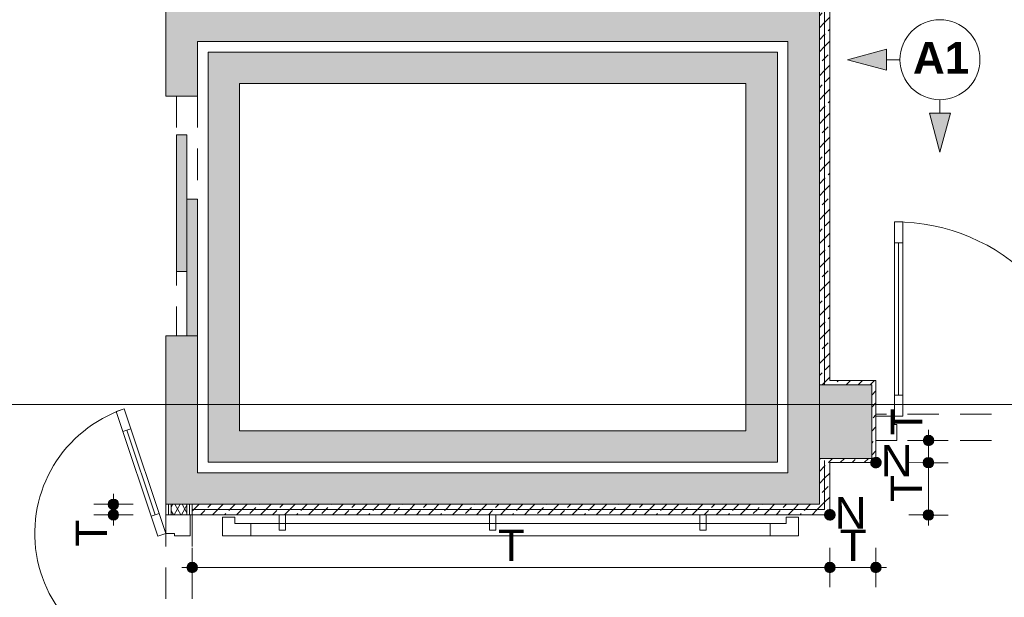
# Paper-space layout 'A-50 WYKOŃCZENIA ŚCIAN - PIĘTRO 5' of a CAD drawing. Header units: millimetres. Extents: x 0 to 420, y 0 to 297.
# Tile 6 of 11: x 198 to 245, y 121 to 149. Entities that reach past the tile are written whole.
import ezdxf
from ezdxf.xclip import XClip

# ---------------------------------------------------------------- set-up
doc = ezdxf.new("R2010")
doc.units = ezdxf.units.MM
doc.header["$MEASUREMENT"] = 0
doc.header["$XCLIPFRAME"] = 0
for name, pattern in [('DASHDOTX2', [1000, 500, -250, 0, -250]), ('Przer. długie kreski', [2.5, 1.5, -1]), ('PRZERYWANA_DU_A', [550, 350.0000000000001, -199.9999999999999])]:
    doc.linetypes.add(name, pattern=pattern)
for name, color, linetype in [('A__OKŁADZINY ŚCIAN', 7, 'Continuous'), ('A_podrys', 7, 'Continuous'), ('A_winda', 7, 'Continuous'), ('A_ściany', 7, 'Continuous'), ('A_ściany proj', 7, 'Continuous'), ('AR P NAROŻNIKI', 7, 'Continuous')]:
    doc.layers.add(name, color=color, linetype=linetype)
for name, color, linetype, lineweight in [('A__OKŁADZINY ŚCIAN_Nr_pióra__1', 7, 'Continuous', 20), ('A_winda_Nr_pióra__1', 7, 'Continuous', 20), ('A_ściany proj_Nr_pióra__1', 7, 'Continuous', 20), ('A_ściany proj_Nr_pióra__2', 8, 'Continuous', 13), ('A_ściany_Nr_pióra__1', 7, 'Continuous', 20), ('AR P NAROŻNIKI_Nr_pióra__1', 7, 'Continuous', 20), ('AR P NAROŻNIKI_Nr_pióra__2', 8, 'Continuous', 13), ('Drzwi Archicad_Nr_pióra__1', 7, 'Continuous', 20), ('Drzwi Archicad_Nr_pióra__3', 252, 'Continuous', 13)]:
    doc.layers.add(name, color=color, linetype=linetype, lineweight=lineweight)
for name, color, linetype, lineweight, true_color in [('A__OKŁADZINY ŚCIAN_Nr_pióra__7', 7, 'Continuous', 18, 0x171717), ('A_osie_Nr_pióra__16', 7, 'Continuous', 5, 0x0f0f0f), ('A_ściany proj_Nr_pióra__10', 7, 'Continuous', 13, 0x4b4b4b), ('A_ściany proj_Nr_pióra__21', 7, 'Continuous', 5, 0xb0b0b0), ('AR ODBOJOPORĘCZ_Nr_pióra__10', 7, 'Continuous', 13, 0x4b4b4b), ('AR P NAROŻNIKI_Nr_pióra__7', 7, 'Continuous', 18, 0x171717)]:
    doc.layers.add(name, color=color, linetype=linetype, lineweight=lineweight, true_color=true_color)
doc.styles.add('STYL_AUTOMATYCZNY_1', font='arial.ttf')
doc.styles.add('STYL_AUTOMATYCZNY_3', font='arial.ttf')
doc.styles.add('STYL_AUTOMATYCZNY_5', font='arial.ttf')
pattern_1 = [(45, (-1580.270704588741, -278.4727295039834), (-0.5702462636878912, 0.5702462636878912), []), (45, (-1579.700454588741, -278.4727295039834), (-0.5702462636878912, 0.5702462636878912), [0.4032300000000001, -0.20161])]
pattern_2 = [(0, (-1580.270704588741, -278.4727295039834), (0, 1), [0, -1])]

# ---------------------------------------------------------------- blocks, each defined once
blk = doc.blocks.new('Rysunek_1_1', base_point=(-1580.270704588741, -278.4727295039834))
at = {"layer": 'A__OKŁADZINY ŚCIAN', "linetype": 'Continuous', "lineweight": 0, "true_color": 0x000000}
for points in [[(237.1614947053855, 146.9892209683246), (239.0275197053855, 146.4892209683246), (239.0275197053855, 147.4892209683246)], [(241.5643232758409, 142.5863923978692), (242.0643232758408, 144.4524173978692), (241.0643232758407, 144.4524173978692)]]:
    blk.add_hatch(color=18, dxfattribs=at).paths.add_polyline_path(points)
at = {"layer": 'A__OKŁADZINY ŚCIAN', "linetype": 'Continuous', "lineweight": 0, "true_color": 0x171717}
for points in [[(240.7724734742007, 128.8869763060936), (240.7915035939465, 128.7913054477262), (240.845696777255, 128.7101996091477), (240.9268026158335, 128.6560064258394), (241.0224734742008, 128.6369763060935), (241.1181443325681, 128.6560064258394), (241.1992501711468, 128.7101996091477), (241.2534433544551, 128.7913054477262), (241.2724734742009, 128.8869763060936), (241.2534433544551, 128.9826471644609), (241.1992501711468, 129.0637530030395), (241.1181443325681, 129.1179461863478), (241.0224734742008, 129.1369763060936), (240.9268026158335, 129.1179461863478), (240.845696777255, 129.0637530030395), (240.7915035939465, 128.9826471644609)], [(240.7706216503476, 127.8315781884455), (240.7896517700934, 127.7359073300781), (240.8438449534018, 127.6548014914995), (240.9249507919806, 127.6006083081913), (241.0206216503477, 127.5815781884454), (241.1162925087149, 127.6006083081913), (241.1973983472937, 127.6548014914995), (241.2515915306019, 127.7359073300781), (241.2706216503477, 127.8315781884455), (241.2515915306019, 127.9272490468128), (241.1973983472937, 128.0083548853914), (241.1162925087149, 128.0625480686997), (241.0206216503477, 128.0815781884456), (240.9249507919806, 128.0625480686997), (240.8438449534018, 128.0083548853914), (240.7896517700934, 127.9272490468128)], [(202.0014043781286, 125.851965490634), (202.0204344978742, 125.7562946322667), (202.0746276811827, 125.6751887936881), (202.1557335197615, 125.6209956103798), (202.2514043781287, 125.601965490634), (202.3470752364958, 125.6209956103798), (202.4281810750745, 125.6751887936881), (202.482374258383, 125.7562946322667), (202.5014043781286, 125.851965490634), (202.482374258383, 125.9476363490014), (202.4281810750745, 126.0287421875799), (202.3470752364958, 126.0829353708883), (202.2514043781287, 126.1019654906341), (202.1557335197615, 126.0829353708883), (202.0746276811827, 126.0287421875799), (202.0204344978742, 125.9476363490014)], [(202.0014043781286, 125.351965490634), (202.0204344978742, 125.2562946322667), (202.0746276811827, 125.1751887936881), (202.1557335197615, 125.1209956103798), (202.2514043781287, 125.101965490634), (202.3470752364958, 125.1209956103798), (202.4281810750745, 125.1751887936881), (202.482374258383, 125.2562946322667), (202.5014043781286, 125.351965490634), (202.482374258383, 125.4476363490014), (202.4281810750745, 125.52874218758), (202.3470752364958, 125.5829353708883), (202.2514043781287, 125.6019654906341), (202.1557335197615, 125.5829353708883), (202.0746276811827, 125.52874218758), (202.0204344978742, 125.4476363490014)], [(240.766256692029, 125.3438854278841), (240.7852868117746, 125.2482145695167), (240.839479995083, 125.1671087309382), (240.9205858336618, 125.1129155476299), (241.0162566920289, 125.0938854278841), (241.1119275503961, 125.1129155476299), (241.1930333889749, 125.1671087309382), (241.2472265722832, 125.2482145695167), (241.2662566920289, 125.3438854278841), (241.2472265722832, 125.4395562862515), (241.1930333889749, 125.52066212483), (241.1119275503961, 125.5748553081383), (241.0162566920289, 125.5938854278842), (240.9205858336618, 125.5748553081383), (240.839479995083, 125.52066212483), (240.7852868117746, 125.4395562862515)], [(205.7514183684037, 122.8519654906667), (205.7704484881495, 122.7562946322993), (205.824641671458, 122.6751887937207), (205.9057475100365, 122.6209956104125), (206.0014183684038, 122.6019654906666), (206.0970892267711, 122.6209956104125), (206.1781950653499, 122.6751887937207), (206.2323882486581, 122.7562946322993), (206.2514183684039, 122.8519654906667), (206.2323882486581, 122.9476363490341), (206.1781950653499, 123.0287421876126), (206.0970892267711, 123.0829353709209), (206.0014183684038, 123.1019654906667), (205.9057475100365, 123.0829353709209), (205.824641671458, 123.0287421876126), (205.7704484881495, 122.9476363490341)], [(236.0806410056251, 122.852106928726), (236.0996711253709, 122.7564360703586), (236.1538643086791, 122.6753302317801), (236.2349701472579, 122.6211370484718), (236.3306410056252, 122.602106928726), (236.4263118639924, 122.6211370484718), (236.507417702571, 122.6753302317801), (236.5616108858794, 122.7564360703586), (236.5806410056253, 122.852106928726), (236.5616108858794, 122.9477777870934), (236.507417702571, 123.0288836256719), (236.4263118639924, 123.0830768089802), (236.3306410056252, 123.1021069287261), (236.2349701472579, 123.0830768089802), (236.1538643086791, 123.0288836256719), (236.0996711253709, 122.9477777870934)], [(238.2706525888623, 122.8521171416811), (238.2896827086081, 122.7564462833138), (238.3438758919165, 122.6753404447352), (238.4249817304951, 122.6211472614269), (238.5206525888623, 122.6021171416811), (238.6163234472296, 122.6211472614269), (238.6974292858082, 122.6753404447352), (238.7516224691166, 122.7564462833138), (238.7706525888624, 122.8521171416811), (238.7516224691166, 122.9477880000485), (238.6974292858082, 123.028893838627), (238.6163234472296, 123.0830870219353), (238.5206525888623, 123.1021171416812), (238.4249817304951, 123.0830870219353), (238.3438758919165, 123.028893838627), (238.2896827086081, 122.9477880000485)]]:
    blk.add_hatch(color=250, dxfattribs=at).paths.add_polyline_path(points)
at = {"layer": 'A_winda', "linetype": 'Continuous', "lineweight": 0, "true_color": 0xfdfdfd}
h = blk.add_hatch(color=7, dxfattribs=at)
h.paths.add_polyline_path([(206.7514043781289, 147.3521045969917), (206.7514043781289, 127.8521045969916), (233.8406293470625, 127.8521045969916), (233.8406293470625, 147.3521045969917)])
h.paths.add_polyline_path([(232.3406293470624, 145.8521045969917), (232.3406293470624, 129.3521045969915), (208.2514043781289, 129.3521045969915), (208.2514043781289, 145.8521045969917)], flags=0)
for points in [[(205.2514043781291, 143.4215418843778), (205.2514043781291, 136.9215418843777), (205.7514043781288, 136.9215418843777), (205.7514043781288, 143.4215418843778)], [(205.7514043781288, 140.3621045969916), (205.7514043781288, 133.8621045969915), (206.2514043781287, 133.8621045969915), (206.2514043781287, 140.3621045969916)]]:
    blk.add_hatch(color=7, dxfattribs=at).paths.add_polyline_path(points)
at = {"layer": 'A_ściany', "linetype": 'Continuous', "lineweight": 0, "true_color": 0x000000}
for points in [[(235.8306293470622, 125.8521045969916), (235.8306293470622, 167.1759647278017), (234.3306293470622, 167.1759647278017), (234.3306293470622, 127.3521045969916)], [(204.7514043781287, 151.262104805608), (204.7514043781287, 145.262104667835), (206.2514042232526, 145.262104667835), (206.2514042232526, 151.262104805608)], [(206.2514043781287, 147.8521045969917), (234.3306293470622, 147.8521045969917), (234.3306293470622, 149.3521045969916), (206.2514043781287, 149.3521045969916)], [(204.7514043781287, 125.8521045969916), (206.2514042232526, 127.3521044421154), (206.2514042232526, 133.8621046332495), (204.7514043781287, 133.8621046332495)], [(238.3206293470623, 128.0359647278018), (238.3206293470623, 131.5359647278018), (235.8306293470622, 131.5359647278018), (235.8306293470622, 128.0359647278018)], [(234.3306293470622, 127.3521045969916), (206.2514043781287, 127.3521045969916), (204.7514043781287, 125.8521045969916), (235.8306293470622, 125.8521045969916)]]:
    blk.add_hatch(color=18, dxfattribs=at).paths.add_polyline_path(points)
at = {"layer": 'A_ściany proj', "linetype": 'Continuous', "lineweight": 0, "true_color": 0x4b4b4b}
h = blk.add_hatch(dxfattribs=at)
h.set_pattern_fill('FP_65_0001', color=251, style=0, pattern_type=2)
h.set_pattern_definition(pattern_1)
h.paths.add_polyline_path([(235.8306293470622, 167.1759647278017), (235.8306293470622, 131.5359647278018), (236.0806293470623, 131.6359647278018), (236.0806293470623, 167.0759647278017)])
h = blk.add_hatch(dxfattribs=at)
h.set_pattern_fill('FP_65_0001', color=251, style=0, pattern_type=2)
h.set_pattern_definition(pattern_1)
h.paths.add_polyline_path([(236.3306293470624, 131.7359647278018), (236.3306293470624, 166.9759647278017), (236.0806293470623, 166.9759647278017), (236.0806293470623, 131.7359647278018)])
h = blk.add_hatch(dxfattribs=at)
h.set_pattern_fill('FP_65_0001', color=251, style=0, pattern_type=2)
h.set_pattern_definition(pattern_1)
h.paths.add_polyline_path([(235.8306293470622, 131.5359647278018), (236.0806293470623, 131.5359647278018), (236.0806293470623, 131.6359647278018)])
h = blk.add_hatch(dxfattribs=at)
h.set_pattern_fill('FP_65_0001', color=251, style=0, pattern_type=2)
h.set_pattern_definition(pattern_1)
h.paths.add_polyline_path([(236.3306293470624, 131.7359647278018), (236.0806293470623, 131.6359647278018), (236.0806293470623, 131.5359647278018), (236.3306293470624, 131.5359647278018)])
h = blk.add_hatch(dxfattribs=at)
h.set_pattern_fill('FP_65_0001', color=251, style=0, pattern_type=2)
h.set_pattern_definition(pattern_1)
h.paths.add_polyline_path([(236.0806293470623, 131.6359647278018), (236.3306293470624, 131.7359647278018), (236.0806293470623, 131.7359647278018)])
h = blk.add_hatch(dxfattribs=at)
h.set_pattern_fill('FP_65_0001', color=251, style=0, pattern_type=2)
h.set_pattern_definition(pattern_1)
h.paths.add_polyline_path([(236.3306293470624, 131.5359647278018), (238.3206293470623, 131.5359647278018), (238.5206293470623, 131.7359647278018), (236.3306293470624, 131.7359647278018)])
h = blk.add_hatch(dxfattribs=at)
h.set_pattern_fill('FP_65_0001', color=251, style=0, pattern_type=2)
h.set_pattern_definition(pattern_1)
h.paths.add_polyline_path([(238.3206293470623, 131.5359647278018), (238.3206293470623, 128.0359647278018), (238.5206293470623, 127.8359647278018), (238.5206293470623, 131.7359647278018)])
h = blk.add_hatch(dxfattribs=at)
h.set_pattern_fill('FP_65_0001', color=251, style=0, pattern_type=2)
h.set_pattern_definition(pattern_1)
h.paths.add_polyline_path([(236.0806293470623, 128.0359647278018), (235.8306293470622, 128.0359647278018), (236.0806293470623, 127.9359647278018)])
h = blk.add_hatch(dxfattribs=at)
h.set_pattern_fill('FP_65_0001', color=251, style=0, pattern_type=2)
h.set_pattern_definition(pattern_1)
h.paths.add_polyline_path([(235.8306293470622, 128.0359647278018), (235.8306293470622, 125.8521045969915), (236.0806293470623, 125.602105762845), (236.0806293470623, 127.9359647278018)])
h = blk.add_hatch(dxfattribs=at)
h.set_pattern_fill('FP_65_0001', color=251, style=0, pattern_type=2)
h.set_pattern_definition(pattern_1)
h.paths.add_polyline_path([(236.0806293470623, 128.0359647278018), (236.0806293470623, 127.9359647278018), (236.3306293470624, 127.8359647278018), (236.3306293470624, 128.0359647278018)])
h = blk.add_hatch(dxfattribs=at)
h.set_pattern_fill('FP_65_0001', color=251, style=0, pattern_type=2)
h.set_pattern_definition(pattern_1)
h.paths.add_polyline_path([(236.3306293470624, 127.8359647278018), (236.0806293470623, 127.9359647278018), (236.0806293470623, 127.8359647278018)])
h = blk.add_hatch(dxfattribs=at)
h.set_pattern_fill('FP_65_0001', color=251, style=0, pattern_type=2)
h.set_pattern_definition(pattern_1)
h.paths.add_polyline_path([(236.3306293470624, 127.8359647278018), (238.5206293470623, 127.8359647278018), (238.3206293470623, 128.0359647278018), (236.3306293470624, 128.0359647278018)])
h = blk.add_hatch(dxfattribs=at)
h.set_pattern_fill('FP_65_0001', color=251, style=0, pattern_type=2)
h.set_pattern_definition(pattern_1)
h.paths.add_polyline_path([(236.0806293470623, 127.8359647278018), (236.0806293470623, 125.6021057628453), (236.3306293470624, 125.3521069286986), (236.3306293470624, 127.8359647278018)])
at = {"layer": 'A_ściany proj', "linetype": 'Continuous', "lineweight": 13}
h = blk.add_hatch(dxfattribs=at)
h.set_pattern_fill('gypsum_0001', color=8, style=0, pattern_type=2)
h.set_pattern_definition(pattern_2)
h.paths.add_polyline_path([(204.7514043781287, 125.8519654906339), (204.7514043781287, 125.3519654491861), (204.8764042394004, 125.3519654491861), (204.8764042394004, 125.8519654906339)])
h = blk.add_hatch(dxfattribs=at)
h.set_pattern_fill('gypsum_0001', color=8, style=0, pattern_type=2)
h.set_pattern_definition(pattern_2)
h.paths.add_polyline_path([(205.0014043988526, 125.8519654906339), (204.8764042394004, 125.8519654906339), (204.8764042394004, 125.3519654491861), (205.0014043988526, 125.3519654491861)])
h = blk.add_hatch(dxfattribs=at)
h.set_pattern_fill('batt_insulation_0001', color=8, style=0, pattern_type=2)
h.set_pattern_definition([(60.00000000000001, (-1580.270704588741, -278.4727295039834), (-0.2598076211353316, 0.1499999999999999), []), (120, (-1580.270704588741, -278.4727295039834), (0.2598076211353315, 0.15), [])])
h.paths.add_polyline_path([(205.0014043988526, 125.8519654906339), (205.0014043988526, 125.3519654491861), (205.7514044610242, 125.3519654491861), (205.7514044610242, 125.8519654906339)])
h = blk.add_hatch(dxfattribs=at)
h.set_pattern_fill('gypsum_0001', color=8, style=0, pattern_type=2)
h.set_pattern_definition(pattern_2)
h.paths.add_polyline_path([(205.7514044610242, 125.8519654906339), (205.7514044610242, 125.3519654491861), (205.876404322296, 125.3519654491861), (205.876404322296, 125.8519654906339)])
h = blk.add_hatch(dxfattribs=at)
h.set_pattern_fill('gypsum_0001', color=8, style=0, pattern_type=2)
h.set_pattern_definition(pattern_2)
h.paths.add_polyline_path([(205.876404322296, 125.8519654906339), (205.876404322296, 125.3519654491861), (206.0014044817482, 125.3519654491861), (206.0014044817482, 125.8519654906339)])
at = {"layer": 'A_ściany proj', "linetype": 'Continuous', "lineweight": 0, "true_color": 0x4b4b4b}
h = blk.add_hatch(dxfattribs=at)
h.set_pattern_fill('FP_65_0001', color=251, style=0, pattern_type=2)
h.set_pattern_definition(pattern_1)
h.paths.add_polyline_path([(235.8306293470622, 125.8521045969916), (206.0014043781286, 125.8519654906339), (206.0014055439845, 125.6019654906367), (236.0806293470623, 125.6021057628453)])
h = blk.add_hatch(dxfattribs=at)
h.set_pattern_fill('FP_65_0001', color=251, style=0, pattern_type=2)
h.set_pattern_definition(pattern_1)
h.paths.add_polyline_path([(206.001406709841, 125.3519654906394), (236.3306293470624, 125.3521069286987), (236.0806293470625, 125.6021057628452), (206.0014055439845, 125.6019654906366)])
at = {"layer": 'AR P NAROŻNIKI', "linetype": 'Continuous', "lineweight": 0, "true_color": 0x171717}
for points in [[(238.7706293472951, 127.8359647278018, 0.9999999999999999), (238.2706293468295, 127.8359647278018, 0.9999999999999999)], [(236.5806293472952, 125.3521069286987, 0.9999999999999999), (236.0806293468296, 125.3521069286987, 0.9999999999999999)]]:
    blk.add_hatch(color=250, dxfattribs=at).paths.add_polyline_path(points)
at = {"layer": 'A__OKŁADZINY ŚCIAN_Nr_pióra__1', "color": 7, "linetype": 'Continuous', "lineweight": 20}
for p, q in [((237.1614948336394, 146.9892206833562), (239.0275204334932, 147.4892227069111)), ((239.0275204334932, 147.4892227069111), (239.0275204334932, 146.4892223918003)), ((237.1614948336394, 146.9892206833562), (239.0275204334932, 146.4892223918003)), ((239.661493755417, 146.9892206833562), (239.0275204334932, 146.9892206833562)), ((241.5643243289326, 145.0863938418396), (241.5643243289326, 144.4524167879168)), ((241.0643223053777, 144.4524167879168), (242.0643226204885, 144.4524167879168)), ((241.5643243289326, 142.586391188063), (241.0643223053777, 144.4524167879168)), ((241.5643243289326, 142.586391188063), (242.0643226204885, 144.4524167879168))]:
    blk.add_line(p, q, dxfattribs=at)
blk.add_circle((241.5643232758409, 146.9892209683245), 1.902828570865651, dxfattribs=at)
at = {"layer": 'A__OKŁADZINY ŚCIAN_Nr_pióra__7', "color": 250, "linetype": 'Continuous', "lineweight": 18, "true_color": 0x171717}
for p, q in [((241.0233524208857, 129.3869751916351), (241.0229120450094, 129.1369760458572)), ((240.0849748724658, 128.8886227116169), (240.7724725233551, 128.8874135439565)), ((241.27247454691, 128.8865365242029), (241.9599721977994, 128.8853310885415)), ((241.0220350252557, 128.6369777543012), (241.0210609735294, 128.081577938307)), ((240.0831238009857, 127.8332246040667), (240.7706214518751, 127.8320154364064)), ((241.0201839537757, 127.581579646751), (241.0166945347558, 125.5938834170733)), ((241.270619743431, 127.8311384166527), (241.9581211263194, 127.8299329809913)), ((202.2514025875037, 126.1019652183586), (202.2514025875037, 126.3519643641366)), ((202.0014034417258, 125.8519660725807), (201.3139057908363, 125.8519660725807)), ((202.2514025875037, 125.3519640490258), (202.2514025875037, 125.8519660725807)), ((203.1889031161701, 125.8519660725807), (202.5014054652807, 125.8519660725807)), ((202.0014034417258, 125.3519640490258), (201.3139057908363, 125.3519640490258)), ((202.2514025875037, 124.8519657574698), (202.2514025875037, 125.1019649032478)), ((203.1889031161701, 125.3519640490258), (202.5014054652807, 125.3519640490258)), ((240.0787573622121, 125.345530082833), (240.7662587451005, 125.3443246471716)), ((241.0158175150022, 125.0938851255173), (241.0153808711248, 124.8438859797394)), ((241.2662570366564, 125.3434476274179), (241.9537546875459, 125.3422421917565)), ((206.0014158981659, 123.1019642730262), (206.0014121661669, 123.7894656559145)), ((236.3306399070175, 123.1021060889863), (236.3306361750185, 123.7896074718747)), ((238.5206515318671, 123.1021172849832), (238.5206477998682, 123.7896186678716)), ((205.5014176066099, 122.8519613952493), (205.7514167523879, 122.8519651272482)), ((206.2514187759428, 122.8519651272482), (236.0806407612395, 122.8521069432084)), ((236.5806427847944, 122.8521069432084), (238.2706523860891, 122.8521144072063)), ((238.770654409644, 122.8521181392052), (239.020653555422, 122.8521181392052)), ((206.0014233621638, 121.9144645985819), (206.0014196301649, 122.6019659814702)), ((236.3306436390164, 121.914606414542), (236.3306436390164, 122.6021077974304)), ((238.520655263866, 121.9146176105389), (238.520655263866, 122.6021189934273))]:
    blk.add_line(p, q, dxfattribs=at)
for centre in [(241.0224734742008, 128.8869763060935), (241.0206216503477, 127.8315781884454), (202.2514043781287, 125.8519654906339), (202.2514043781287, 125.351965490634), (241.0162566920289, 125.343885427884), (206.0014183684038, 122.8519654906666), (236.3306410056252, 122.8521069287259), (238.5206525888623, 122.852117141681)]:
    blk.add_circle(centre, 0.25, dxfattribs=at)
at = {"layer": 'A_osie_Nr_pióra__16', "color": 250, "linetype": 'DASHDOTX2', "lineweight": 5, "true_color": 0x0f0f0f}
blk.add_line((288.9206284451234, 130.6021081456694), (64.7217369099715, 130.6021081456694), dxfattribs=at)
at = {"layer": 'A_winda_Nr_pióra__1', "color": 7, "linetype": 'Przer. długie kreski', "lineweight": 20}
for p, q in [((205.2514035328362, 145.2621038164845), (205.2514035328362, 133.86210470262)), ((206.251403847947, 145.2621038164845), (206.251403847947, 134.2621040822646))]:
    blk.add_line(p, q, dxfattribs=at)
at = {"layer": 'A_winda_Nr_pióra__1', "color": 7, "linetype": 'PRZERYWANA_DU_A', "lineweight": 20, "flags": 128}
for points in [[(206.7514043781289, 147.3521045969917), (233.8406293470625, 147.3521045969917), (233.8406293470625, 127.8521045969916), (206.7514043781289, 127.8521045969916)], [(232.3406293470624, 145.8521045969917), (232.3406293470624, 129.3521045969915), (208.2514043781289, 129.3521045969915), (208.2514043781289, 145.8521045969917)]]:
    blk.add_lwpolyline(points, close=True, dxfattribs=at)
at = {"layer": 'A_winda_Nr_pióra__1', "color": 7, "linetype": 'Continuous', "lineweight": 20, "flags": 128}
for points in [[(205.2514043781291, 143.4215418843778), (205.2514043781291, 136.9215418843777), (205.7514043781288, 136.9215418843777), (205.7514043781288, 143.4215418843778)], [(205.7514043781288, 140.3621045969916), (205.7514043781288, 133.8621045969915), (206.2514043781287, 133.8621045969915), (206.2514043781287, 140.3621045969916)]]:
    blk.add_lwpolyline(points, close=True, dxfattribs=at)
at = {"layer": 'A_ściany proj_Nr_pióra__1', "color": 7, "linetype": 'Continuous', "lineweight": 20, "flags": 128}
for points in [[(235.8306293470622, 167.1759647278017), (235.8306293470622, 131.5359647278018)], [(236.3306293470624, 131.7359647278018), (236.3306293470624, 166.9759647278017)], [(238.5206293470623, 131.7359647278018), (236.3306293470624, 131.7359647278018)], [(238.5206293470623, 127.8359647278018), (238.5206293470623, 131.7359647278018)], [(236.3306293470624, 131.5359647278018), (238.3206293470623, 131.5359647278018)], [(238.3206293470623, 131.5359647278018), (238.3206293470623, 128.0359647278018)], [(235.8306293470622, 128.0359647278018), (235.8306293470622, 125.8521045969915)], [(238.3206293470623, 128.0359647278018), (236.3306293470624, 128.0359647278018)], [(236.3306293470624, 127.8359647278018), (238.5206293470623, 127.8359647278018)], [(236.3306293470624, 125.3521069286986), (236.3306293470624, 127.8359647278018)], [(204.7514043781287, 125.8519654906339), (204.7514043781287, 125.3519654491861)], [(235.8306293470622, 125.8521045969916), (206.0014043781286, 125.8519654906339)], [(206.0014043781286, 125.3519654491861), (206.0014043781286, 125.8519654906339)], [(206.001406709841, 125.3519654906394), (236.3306293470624, 125.3521069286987)]]:
    blk.add_lwpolyline(points, dxfattribs=at)
at = {"layer": 'A_ściany proj_Nr_pióra__10', "color": 251, "linetype": 'Continuous', "lineweight": 13, "true_color": 0x4b4b4b}
for p, q in [((236.0806295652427, 167.0759661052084), (236.0806295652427, 131.6359635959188)), ((236.0806295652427, 131.6359635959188), (236.0806295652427, 167.0759661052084)), ((236.0806295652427, 131.6359635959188), (236.0806295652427, 131.5359646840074)), ((236.0806295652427, 127.9359665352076), (236.0806295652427, 125.6021050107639)), ((236.0806295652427, 125.6021050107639), (236.0806295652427, 127.9359665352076)), ((236.0806295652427, 125.6021050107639), (206.0014047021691, 125.6019669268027)), ((206.0014047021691, 125.6019669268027), (236.0806295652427, 125.6021050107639))]:
    blk.add_line(p, q, dxfattribs=at)
at = {"layer": 'A_ściany proj_Nr_pióra__2', "color": 8, "linetype": 'Continuous', "lineweight": 13, "flags": 128}
for points in [[(235.8306293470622, 131.5359647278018), (236.0806293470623, 131.5359647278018)], [(236.0806293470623, 131.5359647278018), (236.3306293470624, 131.5359647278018)], [(235.8306293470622, 128.0359647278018), (236.0806293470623, 128.0359647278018)], [(236.0806293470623, 128.0359647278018), (236.3306293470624, 128.0359647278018)], [(206.0014043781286, 125.8519654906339), (206.0014055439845, 125.6019654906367)], [(206.0014055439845, 125.6019654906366), (206.001406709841, 125.3519654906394)]]:
    blk.add_lwpolyline(points, dxfattribs=at)
at = {"layer": 'A_ściany proj_Nr_pióra__21', "color": 253, "linetype": 'Continuous', "lineweight": 5, "true_color": 0xb0b0b0}
for p, q in [((238.5206291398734, 130.0413625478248), (238.5206291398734, 130.1413614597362)), ((238.5206291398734, 130.0163618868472), (238.5206291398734, 130.0413625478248)), ((238.5206291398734, 129.8913623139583), (238.5206291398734, 130.0163618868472)), ((238.5206291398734, 129.1413611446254), (238.5206291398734, 129.8913623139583)), ((238.5206291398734, 129.0163615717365), (238.5206291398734, 129.1413611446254)), ((238.5206291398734, 128.8913619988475), (238.5206291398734, 129.0163615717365)), ((204.8764048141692, 125.8519660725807), (204.8764048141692, 125.3519640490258)), ((205.0014043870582, 125.8519660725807), (205.0014043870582, 125.3519640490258)), ((205.7514055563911, 125.3519640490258), (205.7514055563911, 125.8519660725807)), ((205.8764051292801, 125.3519640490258), (205.8764051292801, 125.8519660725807)), ((204.7514052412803, 125.3519640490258), (204.8764048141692, 125.3519640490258)), ((204.8764048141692, 125.3519640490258), (205.0014043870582, 125.3519640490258)), ((205.0014043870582, 125.3519640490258), (205.7514055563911, 125.3519640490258)), ((205.7514055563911, 125.3519640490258), (205.8764051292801, 125.3519640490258)), ((205.8764051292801, 125.3519640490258), (205.9014057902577, 125.3519640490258)), ((205.9014057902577, 125.3519640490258), (206.0014047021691, 125.3519640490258))]:
    blk.add_line(p, q, dxfattribs=at)
at = {"layer": 'A_ściany proj_Nr_pióra__21', "color": 253, "linetype": 'Continuous', "lineweight": 5, "true_color": 0xb0b0b0, "flags": 128}
for points in [[(204.8764043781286, 125.8519654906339), (204.7514043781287, 125.8519654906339)], [(205.0014043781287, 125.8519654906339), (204.8764043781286, 125.8519654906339)], [(205.7514043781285, 125.8519654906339), (205.0014043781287, 125.8519654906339)], [(205.8764043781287, 125.8519654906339), (205.7514043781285, 125.8519654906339)], [(206.0014043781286, 125.8519654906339), (205.8764043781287, 125.8519654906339)]]:
    blk.add_lwpolyline(points, dxfattribs=at)
at = {"layer": 'A_ściany_Nr_pióra__1', "color": 7, "linetype": 'Continuous', "lineweight": 20}
for p, q in [((206.251403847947, 145.2621038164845), (204.7514052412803, 145.2621038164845)), ((206.251403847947, 133.86210470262), (204.7514052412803, 133.86210470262))]:
    blk.add_line(p, q, dxfattribs=at)
at = {"layer": 'A_ściany_Nr_pióra__1', "color": 7, "linetype": 'Continuous', "lineweight": 20, "flags": 128}
for points in [[(235.8306293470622, 125.8521045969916), (235.8306293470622, 167.1759647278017)], [(204.7514043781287, 151.262104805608), (204.7514043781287, 145.2621048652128)], [(206.2514043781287, 145.2621047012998), (206.2514043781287, 147.8521045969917)], [(206.2514043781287, 147.8521045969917), (234.3306293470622, 147.8521045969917)], [(234.3306293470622, 147.8521045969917), (234.3306293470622, 127.3521045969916)], [(204.7514043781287, 133.862104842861), (204.7514043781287, 125.8521045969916)], [(206.2514043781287, 127.3521045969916), (206.2514043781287, 133.8621045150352)], [(238.3206293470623, 131.5359647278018), (235.8306293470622, 131.5359647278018)], [(235.8306293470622, 131.5359647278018), (235.8306293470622, 128.0359647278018)], [(238.3206293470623, 128.0359647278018), (238.3206293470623, 131.5359647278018)], [(235.8306293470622, 128.0359647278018), (238.3206293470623, 128.0359647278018)], [(234.3306293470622, 127.3521045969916), (206.2514043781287, 127.3521045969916)], [(204.7514043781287, 125.8521045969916), (235.8306293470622, 125.8521045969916)]]:
    blk.add_lwpolyline(points, dxfattribs=at)
at = {"layer": 'AR ODBOJOPORĘCZ_Nr_pióra__10', "color": 251, "linetype": 'Continuous', "lineweight": 13, "true_color": 0x4b4b4b}
for p, q in [((207.4404037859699, 125.248666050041), (208.0343439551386, 125.248666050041)), ((207.4404037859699, 125.248666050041), (207.4404037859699, 124.3521055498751)), ((207.4406426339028, 125.248666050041), (207.4406426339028, 124.352344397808)), ((208.0343439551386, 125.248666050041), (208.0343439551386, 124.9460419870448)), ((210.1404677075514, 125.3521058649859), (210.4404681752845, 125.3521058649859)), ((210.1404677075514, 124.6220074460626), (210.1404677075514, 125.3521058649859)), ((210.4404681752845, 124.6220074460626), (210.4404681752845, 125.3521058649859)), ((220.1404671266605, 125.3521058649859), (220.4404675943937, 125.3521058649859)), ((220.1404671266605, 124.6220074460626), (220.1404671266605, 125.3521058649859)), ((220.4404675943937, 124.6220074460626), (220.4404675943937, 125.3521058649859)), ((230.1404665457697, 125.3521058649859), (230.4404670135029, 125.3521058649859)), ((230.1404665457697, 124.6220074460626), (230.1404665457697, 125.3521058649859)), ((230.4404670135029, 124.6220074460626), (230.4404670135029, 125.3521058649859)), ((234.8406281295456, 125.248666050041), (234.2466916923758, 125.248666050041)), ((234.2466916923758, 125.248666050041), (234.2466916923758, 124.9460419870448)), ((234.8403892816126, 125.248666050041), (234.8403892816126, 124.352344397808)), ((234.8406281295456, 125.248666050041), (234.8406281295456, 124.3521055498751)), ((208.0343439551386, 124.9460419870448), (234.2466916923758, 124.9460419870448)), ((208.7904656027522, 124.9460419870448), (208.7904656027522, 124.3521055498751)), ((210.1404677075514, 124.6220074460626), (210.4404681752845, 124.6220074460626)), ((220.1404671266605, 124.6220074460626), (220.4404675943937, 124.6220074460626)), ((230.1404665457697, 124.6220074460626), (230.4404670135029, 124.6220074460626)), ((233.4905663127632, 124.9460419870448), (233.4905663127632, 124.3521055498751)), ((207.4406426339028, 124.352344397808), (234.8406281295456, 124.3521055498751)), ((207.4406426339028, 124.352344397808), (234.8403892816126, 124.352344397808))]:
    blk.add_line(p, q, dxfattribs=at)
at = {"layer": 'AR P NAROŻNIKI_Nr_pióra__1', "color": 7, "linetype": 'Continuous', "lineweight": 20}
for centre in [(238.5206293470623, 127.8359647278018), (236.3306293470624, 125.3521069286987)]:
    blk.add_circle(centre, 0.2499999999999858, dxfattribs=at)
at = {"layer": 'AR P NAROŻNIKI_Nr_pióra__2', "color": 8, "linetype": 'PRZERYWANA_DU_A', "lineweight": 13, "flags": 128}
for points in [[(238.7706293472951, 127.8359647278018, 0.9999999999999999), (238.2706293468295, 127.8359647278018, 0.9999999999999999)], [(236.5806293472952, 125.3521069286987, 0.9999999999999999), (236.0806293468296, 125.3521069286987, 0.9999999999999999)]]:
    blk.add_lwpolyline(points, format="xyb", close=True, dxfattribs=at)
at = {"layer": 'Drzwi Archicad_Nr_pióra__1', "color": 7, "linetype": 'Continuous', "lineweight": 20}
for p, q in [((206.251403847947, 145.2621038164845), (204.7514052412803, 145.2621038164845)), ((206.251403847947, 133.86210470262), (204.7514052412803, 133.86210470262))]:
    blk.add_line(p, q, dxfattribs=at)
at = {"layer": 'Drzwi Archicad_Nr_pióra__3', "color": 252, "linetype": 'Continuous', "lineweight": 13}
for p, q in [((239.4006307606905, 139.2813627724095), (239.4006307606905, 138.2813624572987)), ((239.8006301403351, 139.2813627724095), (239.4006307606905, 139.2813627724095)), ((239.8006301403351, 138.2813624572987), (239.8006301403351, 139.2813627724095)), ((239.4006307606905, 138.2813624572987), (239.8006301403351, 138.2813624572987)), ((239.6006285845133, 138.2813624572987), (239.6006285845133, 131.0413628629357)), ((239.8006301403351, 131.0413628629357), (239.4006307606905, 131.0413628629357)), ((239.4006307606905, 131.0413628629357), (239.4006307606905, 130.0413625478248)), ((239.8006301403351, 130.0413625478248), (239.8006301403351, 131.0413628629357)), ((202.3866315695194, 130.260352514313), (202.7658399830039, 130.3876323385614)), ((202.7048292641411, 129.3123314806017), (202.3866315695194, 130.260352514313)), ((202.7658399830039, 130.3876323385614), (203.0840414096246, 129.4396113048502)), ((238.5206291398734, 130.0413625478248), (238.5206291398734, 130.1413614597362)), ((238.5206291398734, 128.8913619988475), (238.5206291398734, 130.0413625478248)), ((238.5206291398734, 130.0413625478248), (239.4006307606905, 130.0413625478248)), ((238.5206291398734, 130.0163618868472), (238.5206291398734, 130.0413625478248)), ((238.5206291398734, 130.0163618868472), (238.5206291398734, 130.0413625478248)), ((238.5206291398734, 129.8913623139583), (238.5206291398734, 130.0163618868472)), ((238.5206291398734, 129.8913623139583), (238.5206291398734, 130.0163618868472)), ((238.5206291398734, 129.1413611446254), (238.5206291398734, 129.8913623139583)), ((238.5206291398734, 129.1413611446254), (238.5206291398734, 129.8913623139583)), ((239.4006307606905, 130.0413625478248), (239.4006307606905, 129.6413631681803)), ((239.4006307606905, 130.0413625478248), (239.8006301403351, 130.0413625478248)), ((203.0840414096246, 129.4396113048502), (202.7048292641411, 129.3123314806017)), ((202.8944334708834, 129.3759695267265), (204.2435996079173, 125.356349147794)), ((239.4006307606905, 129.6413631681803), (239.5206294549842, 129.6413631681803)), ((239.5206294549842, 129.6413631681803), (239.5206294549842, 128.8913619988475)), ((238.5206291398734, 129.0163615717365), (238.5206291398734, 129.1413611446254)), ((238.5206291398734, 129.0163615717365), (238.5206291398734, 129.1413611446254)), ((238.5206291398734, 128.8913619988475), (238.5206291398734, 129.0163615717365)), ((238.5206291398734, 128.8913619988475), (238.5206291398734, 129.0163615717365)), ((239.5206294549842, 128.8913619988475), (238.5206291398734, 128.8913619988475)), ((204.0539954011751, 125.2927111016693), (204.4332038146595, 125.4199909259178)), ((204.3721930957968, 124.3446863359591), (204.0539954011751, 125.2927111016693)), ((204.4332038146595, 125.4199909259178), (204.7514052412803, 124.4719661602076)), ((204.7514052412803, 124.4719661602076), (204.7514052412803, 125.3519640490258)), ((204.7514052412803, 125.3519640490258), (205.9014057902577, 125.3519640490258)), ((204.7514052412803, 125.3519640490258), (204.8764048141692, 125.3519640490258)), ((204.7514052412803, 125.3519640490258), (204.8764048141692, 125.3519640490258)), ((204.8764048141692, 125.3519640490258), (205.0014043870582, 125.3519640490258)), ((204.8764048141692, 125.3519640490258), (205.0014043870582, 125.3519640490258)), ((205.0014043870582, 125.3519640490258), (205.7514055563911, 125.3519640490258)), ((205.0014043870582, 125.3519640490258), (205.7514055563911, 125.3519640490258)), ((205.7514055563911, 125.3519640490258), (205.8764051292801, 125.3519640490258)), ((205.7514055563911, 125.3519640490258), (205.8764051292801, 125.3519640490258)), ((205.8764051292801, 125.3519640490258), (205.9014057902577, 125.3519640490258)), ((205.8764051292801, 125.3519640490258), (205.9014057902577, 125.3519640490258)), ((205.9014057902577, 125.3519640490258), (205.9014057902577, 124.351963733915)), ((205.9014057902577, 125.3519640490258), (206.0014047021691, 125.3519640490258)), ((204.7514052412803, 124.4719661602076), (204.3721930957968, 124.3446863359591)), ((205.1514046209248, 124.4719661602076), (204.7514052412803, 124.4719661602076)), ((205.1514046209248, 124.351963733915), (205.1514046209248, 124.4719661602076)), ((205.9014057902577, 124.351963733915), (205.1514046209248, 124.351963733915))]:
    blk.add_line(p, q, dxfattribs=at)
at = {"layer": 'Drzwi Archicad_Nr_pióra__3', "color": 252, "linetype": 'Przer. długie kreski', "lineweight": 13}
for p, q in [((259.0206300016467, 130.1413614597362), (238.5206291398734, 130.1413614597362)), ((259.0206300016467, 128.8913619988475), (238.5206291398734, 128.8913619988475)), ((204.7514052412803, 125.3519640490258), (204.7514052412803, 106.3519655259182)), ((206.0014047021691, 125.3519640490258), (206.0014047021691, 106.3519655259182))]:
    blk.add_line(p, q, dxfattribs=at)
at = {"layer": 'Drzwi Archicad_Nr_pióra__3', "color": 252, "linetype": 'Continuous', "lineweight": 13, "flags": 128}
for points in [[(239.4006293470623, 138.2813628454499), (239.4006293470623, 131.0413628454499), (239.6006293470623, 131.0413628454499), (239.6006293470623, 138.2813628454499)], [(239.6006293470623, 138.2813628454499), (239.6006293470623, 131.0413628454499), (239.8006293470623, 131.0413628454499), (239.8006293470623, 138.2813628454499)], [(202.8944348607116, 129.3759704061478), (204.2436002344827, 125.3563494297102), (204.0539954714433, 125.2927095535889), (202.7048300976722, 129.3123305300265)], [(203.0840396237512, 129.4396102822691), (204.4332049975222, 125.4199893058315), (204.2436002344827, 125.3563494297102), (202.8944348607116, 129.3759704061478)]]:
    blk.add_lwpolyline(points, close=True, dxfattribs=at)
at = {"layer": 'Drzwi Archicad_Nr_pióra__3', "color": 252, "linetype": 'Continuous', "lineweight": 13}
for centre, radius, start, end in [((239.4006293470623, 130.0413628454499), 9.24000000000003, 0, 90), ((204.7514043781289, 124.4719654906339), 6.24000000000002, 108.5540659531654, 270)]:
    blk.add_arc(centre, radius, start, end, dxfattribs=at)
at = {"layer": 'A__OKŁADZINY ŚCIAN_Nr_pióra__1', "color": 7, "linetype": 'Continuous', "lineweight": 20, "insert": (240.2820332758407, 147.0749387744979), "char_height": 1.5, "attachment_point": 4, "style": 'STYL_AUTOMATYCZNY_3'}
blk.add_mtext('\\A1;{\\pql;\\fArial|b1|i0|c238|p0;\\W1.000000;A1}', dxfattribs=at)
at = {"layer": 'A__OKŁADZINY ŚCIAN_Nr_pióra__7', "color": 250, "linetype": 'Continuous', "lineweight": 18, "true_color": 0x171717, "char_height": 1.5, "width": 1.256586, "attachment_point": 7, "style": 'STYL_AUTOMATYCZNY_5'}
for insert, rotation in [((240.7229125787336, 129.1375023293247), 89.89946771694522), ((240.7173372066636, 125.9599662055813), 89.89946771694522), ((201.9514043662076, 123.8453795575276), 90), ((220.5377353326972, 123.1520332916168), 0.0002671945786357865), ((236.7973524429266, 123.152109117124), 0.0002671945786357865)]:
    blk.add_mtext('\\A1;{\\pql;\\fArial|b0|i0|c238|p0;\\W1.000000;T}', dxfattribs=dict(at, insert=insert, rotation=rotation))
at = {"layer": 'AR P NAROŻNIKI_Nr_pióra__7', "color": 250, "linetype": 'Continuous', "lineweight": 18, "true_color": 0x171717, "char_height": 1.5, "attachment_point": 4, "style": 'STYL_AUTOMATYCZNY_1'}
for insert in [(238.7463657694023, 127.9275207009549), (236.5563657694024, 125.4436629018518)]:
    blk.add_mtext('\\A1;{\\pql;\\fArial|b0|i0|c238|p0;\\W1.000000;N}', dxfattribs=dict(at, insert=insert))

psp = doc.layouts.new('A-50 WYKOŃCZENIA ŚCIAN - PIĘTRO 5')

# ---------------------------------------------------------------- block references
at = {"layer": 'A_podrys', "color": 37, "linetype": 'Continuous', "lineweight": 5, "true_color": 0x656532}
ref = psp.add_blockref('Rysunek_1_1', (-1580.270704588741, -278.4727295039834), dxfattribs=at)
XClip(ref).set_block_clipping_path([(38.47065809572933, 100.6021045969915), (288.9206293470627, 276.3111614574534)])

doc.saveas('drawing.dxf')
